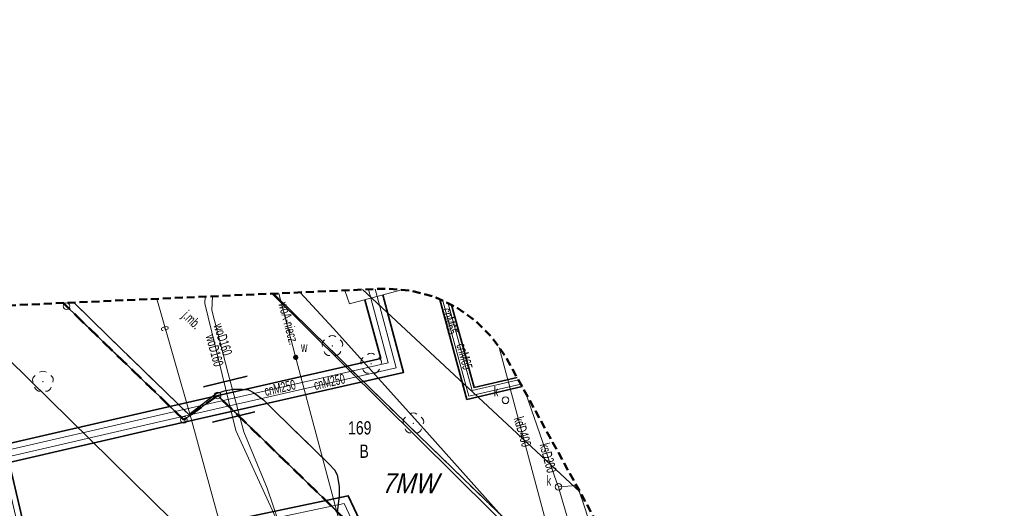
# Model space of a CAD drawing. Header units: metres. Extents: x 6546460 to 6547055, y 5576048 to 5576258.
# Tile 7 of 19: x 6546584 to 6546658, y 5576121 to 5576158. Entities that reach past the tile are written whole.
import ezdxf
from ezdxf.enums import TextEntityAlignment as Align

# ---------------------------------------------------------------- set-up
doc = ezdxf.new("R2010")
doc.units = ezdxf.units.M
doc.header["$MEASUREMENT"] = 0
for name, pattern in [('1.5_0.5', [2, 1.5, -0.5]), ('2', [0.9, 0.6, -0.3]), ('219-500', [0]), ('BKO', [1.5, 1, -0.5]), ('egug-500', [1, 0.5, -0.5])]:
    doc.linetypes.add(name, pattern=pattern)
doc.layers.get('0').update_dxf_attribs({"linetype": 'CONTINUOUS', "lineweight": 5})
for name, color, linetype in [('202-punkt graniczny', 7, 'CONTINUOUS'), ('210-oznaczenie konturu użytku gruntowego', 7, 'CONTINUOUS'), ('211-numer działki ewidencyjnej', 7, 'CONTINUOUS'), ('218-kontur użytku gruntowego', 7, 'CONTINUOUS'), ('219-działka ewidencyjna', 7, 'CONTINUOUS'), ('drzewo liściaste', 7, 'CONTINUOUS'), ('jezdnia', 7, 'CONTINUOUS'), ('jezdnia-Atr17', 7, 'CONTINUOUS'), ('komora podziemna', 7, 'CONTINUOUS'), ('krawężnik', 7, 'CONTINUOUS'), ('obudowa ochronna przewodu', 7, 'CONTINUOUS'), ('przewód ciepłowniczy', 7, 'CONTINUOUS'), ('przewód ciepłowniczy-Atr1', 7, 'CONTINUOUS'), ('przewód elektroenergetyczny podziemny', 7, 'CONTINUOUS'), ('przewód elektroenergetyczny podziemny-Atr1', 7, 'CONTINUOUS'), ('przewód kanalizacyjny', 7, 'CONTINUOUS'), ('przewód kanalizacyjny-Atr1', 7, 'CONTINUOUS'), ('przewód telekomunikacyjny podziemny', 7, 'CONTINUOUS'), ('przewód wodociągowy', 7, 'CONTINUOUS'), ('przewód wodociągowy-Atr1', 7, 'CONTINUOUS'), ('właz do komory lub kanału - okrągły', 7, 'CONTINUOUS'), ('właz do komory lub kanału - okrągły-Atr17', 7, 'CONTINUOUS'), ('Zakres', 7, 'CONTINUOUS'), ('zasuwa lub zawór', 7, 'CONTINUOUS'), ('zasuwa lub zawór-Atr17', 7, 'CONTINUOUS')]:
    doc.layers.add(name, color=color, linetype=linetype)
doc.layers.add('LINIE_ZABUDOWY', color=8, linetype='CONTINUOUS', lineweight=18)
doc.layers.add('mpzp', color=4, linetype='BKO', lineweight=50)
doc.styles.get("Standard").update_dxf_attribs({"font": 'Working1250', "width": 0.75})

# ---------------------------------------------------------------- blocks, each defined once
blk = doc.blocks.new('202')
at = {"color": 0, "linetype": 'Continuous', "lineweight": 0}
blk.add_circle((0, 0), 0.25, dxfattribs=at)
blk = doc.blocks.new('US22')
at = {"color": 0, "linetype": 'Continuous', "lineweight": 13}
blk.add_circle((0, 0), 0.25, dxfattribs=at)
blk = doc.blocks.new('US25')
at = {"linetype": 'Continuous', "lineweight": 0}
h = blk.add_hatch(color=0, dxfattribs=at)
edge = h.paths.add_edge_path()
edge.add_arc((0, 0), 0.2, 0, 360)
blk = doc.blocks.new('OP021')
at = {"linetype": 'Continuous', "lineweight": 13}
h = blk.add_hatch(color=0, dxfattribs=at)
edge = h.paths.add_edge_path()
edge.add_arc((0, 0), 0.05, 0, 360)
at = {"color": 0, "linetype": 'Continuous', "lineweight": 13}
for centre, start, end in [((0, 0.4), 49.272, 130.728), ((-0.38, 0.124), 121.308, 202.548), ((0.38, 0.124), 337.452, 58.692), ((-0.235, -0.324), 193.221, 274.871), ((0.235, -0.324), 265.129, 346.779)]:
    blk.add_arc(centre, 0.4, start, end, dxfattribs=at)

msp = doc.modelspace()

# ---------------------------------------------------------------- linework, layer by layer
at = {"layer": '218-kontur użytku gruntowego', "color": 3, "linetype": 'egug-500', "lineweight": 18}
for points in [[(6546587.6, 5576136.1), (6546587.348, 5576136.346)], [(6546587.348, 5576136.346), (6546587.6, 5576136.1)]]:
    msp.add_lwpolyline(points, dxfattribs=at)
at = {"layer": '218-kontur użytku gruntowego', "color": 3, "linetype": 'egug-500', "lineweight": 18, "flags": 128}
for points in [[(6546596.46, 5576127.52), (6546587.6, 5576136.1)], [(6546587.6, 5576136.1), (6546596.46, 5576127.52)], [(6546599.01, 5576129.36), (6546596.46, 5576127.52)], [(6546596.46, 5576127.52), (6546599.01, 5576129.36)], [(6546617.29, 5576111.6), (6546599.01, 5576129.36)], [(6546599.01, 5576129.36), (6546617.29, 5576111.6)]]:
    msp.add_lwpolyline(points, dxfattribs=at)
at = {"layer": '219-działka ewidencyjna', "color": 7, "linetype": '219-500', "lineweight": 18}
for points in [[(6546603.09, 5576137.05), (6546622.48, 5576117.85)], [(6546587.348, 5576136.346), (6546587.6, 5576136.1)]]:
    msp.add_lwpolyline(points, dxfattribs=at)
at = {"layer": '219-działka ewidencyjna', "color": 7, "linetype": '219-500', "lineweight": 18, "flags": 128}
for points in [[(6546587.6, 5576136.1), (6546596.46, 5576127.52)], [(6546599.01, 5576129.36), (6546596.46, 5576127.52)], [(6546599.01, 5576129.36), (6546617.29, 5576111.6)]]:
    msp.add_lwpolyline(points, dxfattribs=at)
at = {"layer": 'jezdnia', "color": 7, "linetype": '1.5_0.5', "lineweight": 18}
for points in [[(6546620.58, 5576120.14), (6546615.95, 5576124.63), (6546608.69, 5576131.7), (6546603.216, 5576137.055)], [(6546588.152, 5576136.382), (6546590.75, 5576133.83), (6546596.83, 5576127.93), (6546598.9, 5576129.52), (6546599.53, 5576129.71), (6546600.17, 5576129.83), (6546600.87, 5576129.84), (6546601.33, 5576129.78), (6546601.72, 5576129.59), (6546602.48, 5576129.04), (6546603.36, 5576128.15), (6546607.41, 5576124.2), (6546607.84, 5576123.75), (6546608.02, 5576123.36), (6546608.17, 5576122.49), (6546608.18, 5576121.78), (6546608.02, 5576120.54)]]:
    msp.add_lwpolyline(points, dxfattribs=at)
at = {"layer": 'komora podziemna', "color": 7, "linetype": 'Continuous', "lineweight": 18}
msp.add_lwpolyline([(6546612.791, 5576137.35), (6546612.8, 5576137.32), (6546608.95, 5576136.27), (6546608.599, 5576137.296)], dxfattribs=at)
at = {"layer": 'krawężnik', "color": 7, "linetype": 'Continuous', "lineweight": 25}
for points in [[(6546633, 5576100.2), (6546630.26, 5576107.42), (6546627.64, 5576111.59), (6546625.53, 5576114.56), (6546624.08, 5576116.22), (6546623.1, 5576117.27), (6546621.38, 5576119.32), (6546620.58, 5576120.14), (6546615.95, 5576124.63), (6546608.69, 5576131.7), (6546603.216, 5576137.055)], [(6546588.152, 5576136.382), (6546590.75, 5576133.83), (6546596.83, 5576127.93), (6546598.9, 5576129.52), (6546599.53, 5576129.71), (6546600.17, 5576129.83), (6546600.87, 5576129.84), (6546601.33, 5576129.78), (6546601.72, 5576129.59), (6546602.48, 5576129.04), (6546603.36, 5576128.15), (6546607.41, 5576124.2), (6546607.84, 5576123.75), (6546608.02, 5576123.36), (6546608.17, 5576122.49), (6546608.18, 5576121.78), (6546608.02, 5576120.54)]]:
    msp.add_lwpolyline(points, dxfattribs=at)
at = {"layer": 'LINIE_ZABUDOWY', "linetype": 'Continuous', "lineweight": 35}
msp.add_lwpolyline([(6546609.943, 5576137.356), (6546626.35, 5576122.093)], dxfattribs=at)
at = {"layer": 'LINIE_ZABUDOWY', "linetype": 'Continuous', "lineweight": 35, "flags": 128}
msp.add_lwpolyline([(6546558.667, 5576121.574), (6546595.73, 5576080.35), (6546610.19, 5576084.22), (6546611.759, 5576084.64), (6546621.003, 5576093.316), (6546618.78, 5576097.126), (6546581.632, 5576133.639), (6546572.954, 5576131.946), (6546558.667, 5576121.574)], dxfattribs=at)
at = {"layer": 'mpzp', "linetype": 'BKO', "lineweight": 50}
msp.add_lwpolyline([(6546598.97, 5576077.21), (6546608.18, 5576077.17), (6546615.76, 5576080.19), (6546628.21, 5576091.73), (6546621.86, 5576106.04), (6546617.29, 5576111.6), (6546599.01, 5576129.36), (6546596.46, 5576127.52), (6546587.6, 5576136.1), (6546587.348, 5576136.346)], dxfattribs=at)
at = {"layer": 'obudowa ochronna przewodu', "color": 7, "linetype": 'Continuous', "lineweight": 35, "flags": 128}
for points in [[(6546585.14, 5576116.32), (6546583.28, 5576124.31), (6546594.6, 5576126.91), (6546613.04, 5576131.11), (6546611.48, 5576136.96)], [(6546583.78, 5576115.98), (6546583.78, 5576115.99), (6546581.6, 5576125.35), (6546594.28, 5576128.27), (6546611.32, 5576132.15), (6546610.13, 5576136.59)], [(6546597.93, 5576130.02), (6546601.23, 5576130.83)], [(6546598.61, 5576127.34), (6546601.81, 5576128.14)], [(6546590.16, 5576117.55), (6546597.75, 5576119.45), (6546608.87, 5576121.79), (6546612.27, 5576114.55), (6546619.92, 5576098.78), (6546626.89, 5576084.35)]]:
    msp.add_lwpolyline(points, dxfattribs=at)
at = {"layer": 'obudowa ochronna przewodu', "color": 7, "linetype": 'Continuous', "lineweight": 35}
for points in [[(6546615.771, 5576136.614), (6546617.82, 5576129.07), (6546621.987, 5576130.038)], [(6546616.659, 5576136.199), (6546618.36, 5576129.97), (6546621.608, 5576130.728)]]:
    msp.add_lwpolyline(points, dxfattribs=at)
at = {"layer": 'przewód ciepłowniczy', "color": 212, "linetype": 'Continuous', "lineweight": 18}
for points in [[(6546610.56, 5576136.71), (6546610.384, 5576137.376)], [(6546611.05, 5576136.84), (6546610.899, 5576137.399)], [(6546616.012, 5576136.501), (6546617.97, 5576129.31), (6546621.885, 5576130.223)], [(6546616.418, 5576136.312), (6546618.21, 5576129.73), (6546621.709, 5576130.543)]]:
    msp.add_lwpolyline(points, dxfattribs=at)
at = {"layer": 'przewód ciepłowniczy', "color": 212, "linetype": 'Continuous', "lineweight": 18, "flags": 128}
for points in [[(6546584.22, 5576116.09), (6546582.14, 5576125.02), (6546594.38, 5576127.83), (6546611.87, 5576131.82), (6546610.56, 5576136.71)], [(6546584.7, 5576116.21), (6546582.74, 5576124.64), (6546594.5, 5576127.35), (6546612.49, 5576131.44), (6546611.05, 5576136.84)], [(6546590.21, 5576117.33), (6546590.23, 5576117.34), (6546597.86, 5576118.94), (6546608.57, 5576121.2), (6546611.79, 5576114.32), (6546619.44, 5576098.56), (6546626.42, 5576084.12)]]:
    msp.add_lwpolyline(points, dxfattribs=at)
at = {"layer": 'przewód elektroenergetyczny podziemny', "color": 1, "linetype": 'Continuous', "lineweight": 18}
for points in [[(6546639.04, 5576091.79), (6546638.39, 5576091.2), (6546635.68, 5576098.68), (6546632.83, 5576106.63), (6546625.15, 5576115.03), (6546624.33, 5576115.95), (6546621.3, 5576119.32), (6546614.81, 5576126.59), (6546607.72, 5576134.44), (6546605.233, 5576137.146)], [(6546594.425, 5576136.662), (6546596.99, 5576127.7), (6546602.44, 5576107.76), (6546602.91, 5576107.22), (6546603.8, 5576107.1), (6546605.28, 5576106.79), (6546604.82, 5576104.32)]]:
    msp.add_lwpolyline(points, dxfattribs=at)
at = {"layer": 'przewód kanalizacyjny', "color": 34, "linetype": 'Continuous', "lineweight": 18}
for points in [[(6546620.259, 5576132.981), (6546624.13, 5576118.55), (6546624.23, 5576118.17)], [(6546632.39, 5576095.55), (6546626.9, 5576115.03), (6546624.84, 5576122.09), (6546624.73, 5576122.47), (6546624.59, 5576122.85), (6546622.272, 5576129.519)], [(6546624.73, 5576122.47), (6546625.12, 5576122.49), (6546626.094, 5576122.56)]]:
    msp.add_lwpolyline(points, dxfattribs=at)
at = {"layer": 'przewód telekomunikacyjny podziemny', "color": 30, "linetype": 'Continuous', "lineweight": 18}
msp.add_lwpolyline([(6546628.519, 5576118.143), (6546627.68, 5576117.9), (6546626.69, 5576120.96), (6546626.244, 5576122.286)], dxfattribs=at)
at = {"layer": 'przewód wodociągowy', "color": 5, "linetype": 'Continuous', "lineweight": 18}
for points in [[(6546609.96, 5576113.14), (6546607.64, 5576121.9), (6546604.97, 5576132), (6546604.9, 5576132.24), (6546604.84, 5576132.48), (6546603.63, 5576137.074)], [(6546598.067, 5576136.825), (6546598.05, 5576136.3), (6546600.37, 5576126.73), (6546603.13, 5576120.74), (6546605.14, 5576116.32), (6546606.62, 5576112.62)], [(6546605.93, 5576112.39), (6546605.11, 5576115.39), (6546602.74, 5576122.36), (6546600.99, 5576126.63), (6546599.8, 5576131.02), (6546598.57, 5576135.8), (6546598.617, 5576136.85)]]:
    msp.add_lwpolyline(points, dxfattribs=at)
at = {"layer": 'Zakres', "color": 40, "linetype": '2', "lineweight": 50, "flags": 128}
msp.add_lwpolyline([(6546911.95, 5576210.76), (6546911.79, 5576210.74), (6546877.41, 5576209.15), (6546876.1, 5576209.01), (6546874.37, 5576208.54), (6546874.1, 5576208.44), (6546817.07, 5576185.89), (6546815.71, 5576185.23), (6546814.24, 5576184.2), (6546812.97, 5576182.93), (6546811.94, 5576181.46), (6546811.51, 5576180.65), (6546808.53, 5576174.25), (6546808.38, 5576174.18), (6546736.77, 5576152.25), (6546736.26, 5576152.08), (6546735.57, 5576151.8), (6546634.83, 5576106.65), (6546620.86, 5576132.09), (6546620.75, 5576132.28), (6546619.72, 5576133.75), (6546618.45, 5576135.02), (6546616.98, 5576136.05), (6546615.35, 5576136.81), (6546613.62, 5576137.28), (6546611.83, 5576137.43), (6546611.37, 5576137.42), (6546565.96, 5576135.39), (6546564.64, 5576135.24), (6546562.9, 5576134.78), (6546561.28, 5576134.02), (6546559.76, 5576132.95), (6546552.37, 5576126.67), (6546551.14, 5576125.44), (6546550.11, 5576123.97), (6546549.35, 5576122.34), (6546548.89, 5576120.61), (6546548.73, 5576118.82), (6546548.89, 5576117.03), (6546549.35, 5576115.3), (6546550.11, 5576113.67), (6546551.14, 5576112.2), (6546552.31, 5576111.02), (6546609.23, 5576061.96), (6546609.33, 5576061.87), (6546610.8, 5576060.84), (6546612.43, 5576060.09), (6546614.16, 5576059.62), (6546615.95, 5576059.46), (6546617.74, 5576059.62), (6546619.47, 5576060.09), (6546621.1, 5576060.84), (6546621.53, 5576061.11), (6546667.52, 5576090.76), (6546667.93, 5576090.95), (6546793.15, 5576125.15), (6546793.32, 5576125.2), (6546793.42, 5576125.22), (6546848.17, 5576141.79), (6546848.71, 5576141.97), (6546849.33, 5576142.21), (6546992.38, 5576205.01), (6546993.39, 5576205.52), (6546994.87, 5576206.55), (6546996.14, 5576207.82), (6546997.16, 5576209.29), (6546997.92, 5576210.92), (6546998.39, 5576212.65), (6546998.54, 5576214.44), (6546998.39, 5576216.23), (6546998.13, 5576217.33), (6546993.61, 5576232.86), (6546993.4, 5576233.5), (6546992.64, 5576235.12), (6546991.61, 5576236.59), (6546990.34, 5576237.86), (6546988.87, 5576238.89), (6546987.24, 5576239.65), (6546985.51, 5576240.12), (6546983.72, 5576240.27), (6546981.93, 5576240.12), (6546980.2, 5576239.65), (6546979.69, 5576239.45), (6546912.28, 5576210.85)], close=True, dxfattribs=at)
at = {"layer": 'Zakres', "color": 7, "linetype": '2', "lineweight": 25, "flags": 128}
msp.add_lwpolyline([(6546911.95, 5576210.76), (6546911.79, 5576210.74), (6546877.41, 5576209.15), (6546876.1, 5576209.01), (6546874.37, 5576208.54), (6546874.1, 5576208.44), (6546817.07, 5576185.89), (6546815.71, 5576185.23), (6546814.24, 5576184.2), (6546812.97, 5576182.93), (6546811.94, 5576181.46), (6546811.51, 5576180.65), (6546808.53, 5576174.25), (6546808.38, 5576174.18), (6546736.77, 5576152.25), (6546736.26, 5576152.08), (6546735.57, 5576151.8), (6546634.83, 5576106.65), (6546620.86, 5576132.09), (6546620.75, 5576132.28), (6546619.72, 5576133.75), (6546618.45, 5576135.02), (6546616.98, 5576136.05), (6546615.35, 5576136.81), (6546613.62, 5576137.28), (6546611.83, 5576137.43), (6546611.37, 5576137.42), (6546565.96, 5576135.39), (6546564.64, 5576135.24), (6546562.9, 5576134.78), (6546561.28, 5576134.02), (6546559.76, 5576132.95), (6546552.37, 5576126.67), (6546551.14, 5576125.44), (6546550.11, 5576123.97), (6546549.35, 5576122.34), (6546548.89, 5576120.61), (6546548.73, 5576118.82), (6546548.89, 5576117.03), (6546549.35, 5576115.3), (6546550.11, 5576113.67), (6546551.14, 5576112.2), (6546552.31, 5576111.02), (6546609.23, 5576061.96), (6546609.33, 5576061.87), (6546610.8, 5576060.84), (6546612.43, 5576060.09), (6546614.16, 5576059.62), (6546615.95, 5576059.46), (6546617.74, 5576059.62), (6546619.47, 5576060.09), (6546621.1, 5576060.84), (6546621.53, 5576061.11), (6546667.52, 5576090.76), (6546667.93, 5576090.95), (6546793.15, 5576125.15), (6546793.32, 5576125.2), (6546793.42, 5576125.22), (6546848.17, 5576141.79), (6546848.71, 5576141.97), (6546849.33, 5576142.21), (6546992.38, 5576205.01), (6546993.39, 5576205.52), (6546994.87, 5576206.55), (6546996.14, 5576207.82), (6546997.16, 5576209.29), (6546997.92, 5576210.92), (6546998.39, 5576212.65), (6546998.54, 5576214.44), (6546998.39, 5576216.23), (6546998.13, 5576217.33), (6546993.61, 5576232.86), (6546993.4, 5576233.5), (6546992.64, 5576235.12), (6546991.61, 5576236.59), (6546990.34, 5576237.86), (6546988.87, 5576238.89), (6546987.24, 5576239.65), (6546985.51, 5576240.12), (6546983.72, 5576240.27), (6546981.93, 5576240.12), (6546980.2, 5576239.65), (6546979.69, 5576239.45), (6546912.28, 5576210.85)], close=True, dxfattribs=at)

# ---------------------------------------------------------------- block references
at = {"layer": '202-punkt graniczny', "color": 7, "linetype": 'Continuous', "lineweight": 18}
for p in [(6546587.6, 5576136.1), (6546599.01, 5576129.36), (6546596.46, 5576127.52)]:
    msp.add_blockref('202', p, dxfattribs=at)
at = {"layer": 'drzewo liściaste', "color": 94, "linetype": 'Continuous', "lineweight": 18}
for p in [(6546607.67, 5576133.1), (6546610.59, 5576131.76), (6546585.82, 5576130.41), (6546613.78, 5576127.26)]:
    msp.add_blockref('OP021', p, dxfattribs=at)
at = {"layer": 'właz do komory lub kanału - okrągły', "color": 7, "linetype": 'Continuous', "lineweight": 18}
for p in [(6546620.74, 5576129), (6546624.73, 5576122.47)]:
    msp.add_blockref('US22', p, dxfattribs=at)
at = {"layer": 'zasuwa lub zawór', "color": 5, "linetype": 'Continuous', "lineweight": 18, "rotation": 284.072}
msp.add_blockref('US25', (6546604.9, 5576132.24), dxfattribs=at)

# ---------------------------------------------------------------- texts
at = {"layer": '210-oznaczenie konturu użytku gruntowego', "color": 3, "linetype": 'Continuous', "lineweight": 18, "width": 0.79}
msp.add_text('B', height=1, dxfattribs=at).set_placement((6546609.712, 5576124.654))
at = {"layer": '211-numer działki ewidencyjnej', "color": 7, "linetype": 'Continuous', "lineweight": 18, "width": 0.79}
msp.add_text('169', height=1, dxfattribs=at).set_placement((6546608.853, 5576126.421))
at = {"layer": 'jezdnia-Atr17', "color": 7, "width": 0.667}
msp.add_text('j.mb.', height=0.75, rotation=-43.718, dxfattribs=at).set_placement((6546596.274, 5576135.313))
at = {"layer": 'mpzp', "color": 4, "linetype": 'Continuous', "lineweight": 35, "oblique": 15, "width": 0.9}
msp.add_text('7MW', height=1.5, rotation=359.92615, dxfattribs=at).set_placement((6546611.371, 5576123.49), align=Align.TOP_LEFT)
at = {"layer": 'przewód ciepłowniczy-Atr1', "color": 212, "width": 0.667}
for s, rotation, p in [('cnM65', 285.232, (6546615.904, 5576135.847)), ('cnM65', 285.232, (6546617.022, 5576133.184)), ('cnM250', 12.808, (6546606.367, 5576129.766)), ('cnM250', 12.851, (6546602.634, 5576129.314))]:
    msp.add_text(s, height=0.75, rotation=rotation, dxfattribs=at).set_placement(p)
at = {"layer": 'przewód elektroenergetyczny podziemny-Atr1', "color": 1, "width": 0.667}
msp.add_text('e', height=0.75, rotation=285.012, dxfattribs=at).set_placement((6546594.692, 5576134.521))
at = {"layer": 'przewód kanalizacyjny-Atr1', "color": 34, "width": 0.667}
for s, rotation, p in [('kdD400', 286.23, (6546621.71, 5576127.729)), ('ksD200', -75.068, (6546623.667, 5576125.744))]:
    msp.add_text(s, height=0.75, rotation=rotation, dxfattribs=at).set_placement(p, align=Align.MIDDLE_LEFT)
at = {"layer": 'przewód wodociągowy-Atr1', "color": 5, "width": 0.667}
for s, rotation, p in [('woA-niecz.', -75.002, (6546603.586, 5576136.295)), ('woD160', -72.562, (6546598.687, 5576134.65)), ('woD160', -74.578, (6546598.096, 5576133.852))]:
    msp.add_text(s, height=0.75, rotation=rotation, dxfattribs=at).set_placement(p)
at = {"layer": 'właz do komory lub kanału - okrągły-Atr17', "color": 7, "width": 0.667}
for p in [(6546619.86, 5576129.3), (6546623.85, 5576122.56)]:
    msp.add_text('k', height=0.75, dxfattribs=at).set_placement(p)
at = {"layer": 'zasuwa lub zawór-Atr17', "color": 5, "width": 0.667}
msp.add_text('w', height=0.75, dxfattribs=at).set_placement((6546605.3, 5576132.64))

doc.saveas('drawing.dxf')
